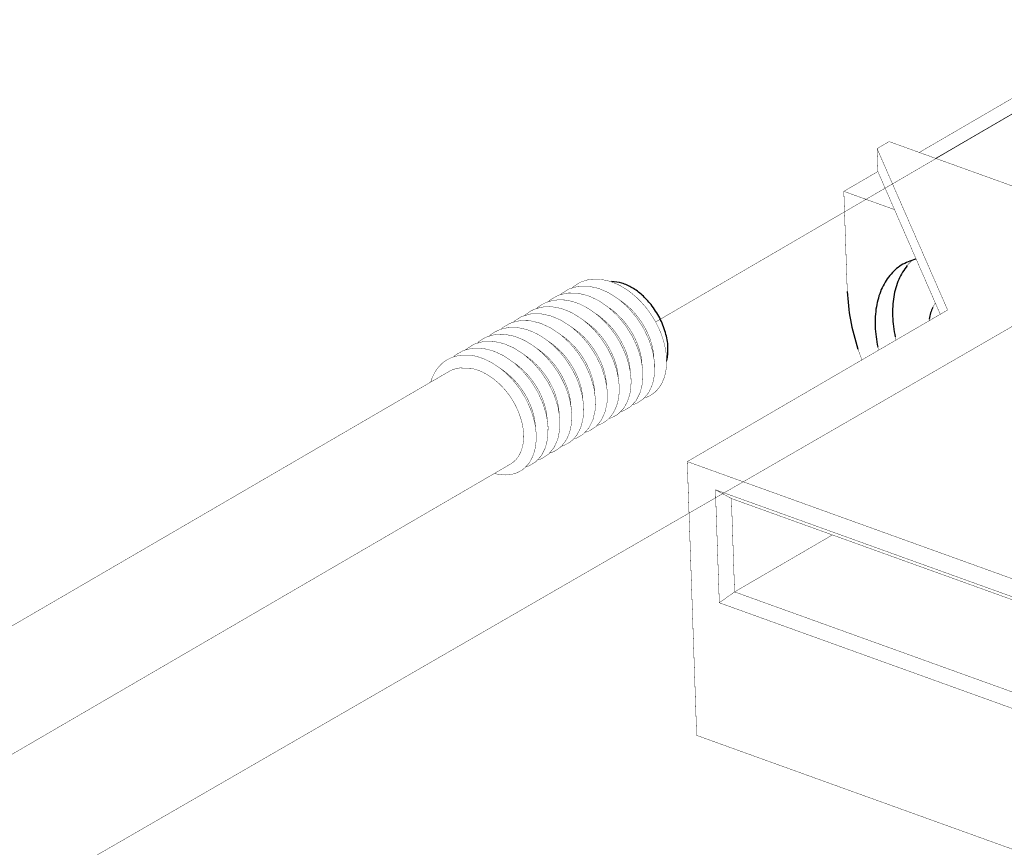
# Model space of a CAD drawing. Header units: millimetres. Extents: x -1449 to 178, y 1446 to 3804.
# Tile 9 of 20: x -985 to -946, y 1827 to 1861. Entities that reach past the tile are written whole.
import ezdxf

# ---------------------------------------------------------------- set-up
doc = ezdxf.new("R2010")
doc.units = ezdxf.units.MM
doc.linetypes.add('DOT_CENTER', pattern=[14, 12, -1, 0, -1])
doc.layers.add('1', color=7, linetype='Continuous')

# ---------------------------------------------------------------- blocks, each defined once
blk = doc.blocks.new('CON-SD-46856001-MOLEX_PRT_1__15', base_point=(303.86, 26.087))
at = {"color": 7, "linetype": 'Continuous', "const_width": 0.01}
for points in [[(312.683, 50.104), (310.136, 48.621)], [(313.126, 49.945), (310.578, 48.462)], [(308.996, 48.725), (309.321, 48.915)], [(308.996, 48.725), (310.903, 44.362)], [(308.996, 48.725), (309.017, 48.105)], [(309.321, 48.915), (314.576, 47.021)], [(308.097, 47.57), (309.017, 48.105)], [(309.017, 48.105), (309.467, 47.076)], [(308.097, 47.57), (308.19, 44.863)], [(309.467, 47.076), (308.097, 47.57)], [(309.467, 47.076), (310.704, 44.246)], [(309.944, 45.708), (309.81, 45.567)], [(310.033, 45.738), (310.05, 45.741)], [(310.57, 44.553), (310.499, 44.432)], [(310.903, 44.362), (303.865, 40.264)], [(310.404, 44.117), (310.4, 44.069)], [(309.485, 43.634), (309.507, 43.549)], [(308.586, 43.013), (308.479, 43.305)], [(309.036, 43.275), (309.014, 43.36)], [(303.865, 40.264), (304.119, 32.863)], [(321.575, 33.88), (303.865, 40.264)], [(304.731, 36.448), (304.626, 39.503)], [(305.058, 39.266), (304.626, 39.503)], [(304.626, 39.503), (321.922, 33.268)], [(305.144, 36.742), (305.058, 39.266)], [(305.058, 39.266), (321.893, 33.198)], [(305.144, 36.742), (307.789, 38.282)], [(305.144, 36.742), (304.731, 36.448)], [(321.98, 30.674), (305.144, 36.742)], [(322.027, 30.213), (304.731, 36.448)], [(304.119, 32.863), (322.903, 26.092)]]:
    blk.add_lwpolyline(points, dxfattribs=at)
at = {"color": 7, "linetype": 'Continuous'}
for points in [[(310.033, 45.738), (309.651, 45.572), (309.339, 45.293), (309.11, 44.912), (308.977, 44.448), (308.944, 43.922), (309.014, 43.36)], [(309.81, 45.567), (309.581, 45.186), (309.448, 44.722), (309.415, 44.196), (309.485, 43.634)], [(308.19, 44.863), (308.276, 44.093), (308.479, 43.305)], [(310.499, 44.432), (310.441, 44.282), (310.404, 44.117)]]:
    blk.add_spline(points, degree=3, dxfattribs=at)
blk = doc.blocks.new('117000000106A_FAN-NIDEC4056-40X56___17', base_point=(303.86, 26.087))
blk.add_blockref('CON-SD-46856001-MOLEX_PRT_1__15', (303.86, 26.087))
blk = doc.blocks.new('124100000342A-M3X60__20', base_point=(259.862, 17.445))
at = {"color": 7, "linetype": 'Continuous', "const_width": 0.01}
for points in [[(300.68, 44.935), (300.908, 45)], [(300.743, 44.953), (300.788, 44.993)], [(300.788, 44.993), (300.932, 45.089)], [(300.908, 45), (300.924, 45.002)], [(300.924, 45.002), (301.173, 45.008)], [(300.932, 45.089), (301, 45.122)], [(301, 45.122), (301.161, 45.174)], [(301.161, 45.174), (301.244, 45.189)], [(301.173, 45.008), (301.19, 45.006)], [(301.19, 45.006), (301.441, 44.953)], [(301.244, 45.189), (301.42, 45.198)], [(301.42, 45.198), (301.51, 45.192)], [(301.51, 45.192), (301.697, 45.158)], [(301.697, 45.158), (301.788, 45.132)], [(301.788, 45.132), (301.824, 45.134)], [(301.788, 45.132), (301.971, 45.059)], [(301.971, 45.059), (302.069, 45.01)], [(302.069, 45.01), (302.247, 44.9)], [(300.196, 44.657), (300.36, 44.749)], [(300.36, 44.749), (300.416, 44.771)], [(300.416, 44.771), (300.603, 44.816)], [(300.438, 44.776), (300.462, 44.803)], [(300.462, 44.803), (300.665, 44.929)], [(300.603, 44.816), (300.659, 44.822)], [(300.659, 44.822), (300.869, 44.819)], [(300.665, 44.929), (300.68, 44.935)], [(300.869, 44.819), (300.93, 44.811)], [(300.93, 44.811), (301.148, 44.758)], [(301.148, 44.758), (301.21, 44.737)], [(301.21, 44.737), (301.428, 44.637)], [(301.441, 44.953), (301.468, 44.945)], [(301.468, 44.945), (301.723, 44.837)], [(301.723, 44.837), (301.748, 44.823)], [(301.748, 44.823), (301.997, 44.663)], [(302.247, 44.9), (302.341, 44.831)], [(302.341, 44.831), (302.51, 44.688)], [(299.827, 44.434), (299.922, 44.502)], [(299.922, 44.502), (300.039, 44.561)], [(299.963, 44.443), (300.139, 44.452)], [(300.039, 44.561), (300.154, 44.601)], [(300.115, 44.588), (300.147, 44.62)], [(300.139, 44.452), (300.229, 44.446)], [(300.147, 44.62), (300.196, 44.657)], [(300.154, 44.601), (300.284, 44.628)], [(300.229, 44.446), (300.415, 44.412)], [(300.284, 44.628), (300.412, 44.638)], [(300.412, 44.638), (300.549, 44.632)], [(300.549, 44.632), (300.682, 44.611)], [(300.682, 44.611), (300.827, 44.572)], [(300.827, 44.572), (300.951, 44.526)], [(300.951, 44.526), (301.107, 44.45)], [(301.107, 44.45), (301.231, 44.376)], [(301.428, 44.637), (301.481, 44.607)], [(301.481, 44.607), (301.7, 44.458)], [(301.7, 44.458), (301.751, 44.417)], [(301.717, 44.445), (301.751, 44.417)], [(301.997, 44.663), (302.021, 44.645)], [(302.021, 44.645), (302.245, 44.448)], [(302.034, 44.633), (302.081, 44.603)], [(302.081, 44.603), (302.15, 44.553)], [(302.15, 44.553), (302.181, 44.529)], [(302.181, 44.529), (302.227, 44.491)], [(302.227, 44.491), (302.279, 44.446)], [(302.245, 44.448), (302.274, 44.417)], [(302.279, 44.446), (302.363, 44.365)], [(302.51, 44.688), (302.595, 44.604)], [(302.595, 44.604), (302.741, 44.439)], [(299.18, 44.056), (299.384, 44.183)], [(299.384, 44.183), (299.399, 44.189)], [(299.399, 44.189), (299.626, 44.254)], [(299.462, 44.207), (299.507, 44.247)], [(299.507, 44.247), (299.65, 44.343)], [(299.626, 44.254), (299.642, 44.256)], [(299.642, 44.256), (299.892, 44.261)], [(299.65, 44.343), (299.719, 44.376)], [(299.719, 44.376), (299.879, 44.428)], [(299.789, 44.399), (299.827, 44.434)], [(299.879, 44.428), (299.963, 44.443)], [(299.892, 44.261), (299.908, 44.26)], [(299.908, 44.26), (300.16, 44.207)], [(300.16, 44.207), (300.186, 44.199)], [(300.186, 44.199), (300.441, 44.091)], [(300.415, 44.412), (300.507, 44.386)], [(300.507, 44.386), (300.69, 44.313)], [(300.69, 44.313), (300.787, 44.263)], [(300.787, 44.263), (300.965, 44.154)], [(301.231, 44.376), (301.379, 44.271)], [(301.379, 44.271), (301.499, 44.172)], [(301.379, 44.271), (301.44, 44.231)], [(301.44, 44.231), (301.509, 44.18)], [(301.509, 44.18), (301.541, 44.156)], [(301.751, 44.417), (301.954, 44.231)], [(301.751, 44.417), (301.783, 44.402)], [(301.783, 44.402), (301.83, 44.367)], [(301.83, 44.367), (301.861, 44.343)], [(301.861, 44.343), (301.958, 44.26)], [(301.954, 44.231), (302.001, 44.181)], [(301.958, 44.26), (302.013, 44.208)], [(302.001, 44.181), (302.18, 43.963)], [(302.013, 44.208), (302.043, 44.178)], [(302.043, 44.178), (302.14, 44.072)], [(302.274, 44.417), (302.475, 44.183)], [(302.363, 44.365), (302.449, 44.272)], [(302.449, 44.272), (302.46, 44.259)], [(302.46, 44.259), (302.543, 44.156)], [(302.475, 44.183), (302.5, 44.15)], [(302.741, 44.439), (302.82, 44.336)], [(302.82, 44.336), (302.945, 44.151)], [(298.914, 43.911), (299.078, 44.003)], [(299.078, 44.003), (299.135, 44.025)], [(299.135, 44.025), (299.322, 44.07)], [(299.156, 44.03), (299.18, 44.056)], [(299.322, 44.07), (299.377, 44.076)], [(299.377, 44.076), (299.588, 44.073)], [(299.588, 44.073), (299.648, 44.065)], [(299.648, 44.065), (299.866, 44.012)], [(299.866, 44.012), (299.928, 43.991)], [(299.928, 43.991), (300.146, 43.891)], [(300.441, 44.091), (300.467, 44.077)], [(300.467, 44.077), (300.716, 43.917)], [(300.716, 43.917), (300.739, 43.899)], [(300.965, 44.154), (301.059, 44.085)], [(301.059, 44.085), (301.228, 43.942)], [(301.077, 44.07), (301.12, 44.043)], [(301.12, 44.043), (301.13, 44.035)], [(301.13, 44.035), (301.189, 43.993)], [(301.189, 43.993), (301.22, 43.968)], [(301.22, 43.968), (301.318, 43.885)], [(301.228, 43.942), (301.313, 43.858)], [(301.499, 44.172), (301.633, 44.044)], [(301.541, 44.156), (301.567, 44.134)], [(301.567, 44.134), (301.638, 44.073)], [(301.633, 44.044), (301.739, 43.928)], [(301.638, 44.073), (301.723, 43.991)], [(301.723, 43.991), (301.793, 43.916)], [(301.739, 43.928), (301.86, 43.777)], [(301.793, 43.916), (301.82, 43.886)], [(302.14, 44.072), (302.233, 43.956)], [(302.18, 43.963), (302.214, 43.915)], [(302.214, 43.915), (302.37, 43.666)], [(302.233, 43.956), (302.3, 43.861)], [(302.5, 44.15), (302.67, 43.888)], [(302.543, 44.156), (302.553, 44.142)], [(302.553, 44.142), (302.62, 44.048)], [(302.62, 44.048), (302.64, 44.017)], [(302.64, 44.017), (302.691, 43.935)], [(302.691, 43.935), (302.713, 43.895)], [(302.945, 44.151), (303.011, 44.038)], [(303.011, 44.038), (303.11, 43.839)], [(298.437, 43.63), (298.598, 43.682)], [(298.508, 43.653), (298.545, 43.688)], [(298.545, 43.688), (298.641, 43.755)], [(298.598, 43.682), (298.681, 43.697)], [(298.641, 43.755), (298.758, 43.815)], [(298.681, 43.697), (298.857, 43.706)], [(298.758, 43.815), (298.872, 43.855)], [(298.833, 43.841), (298.866, 43.874)], [(298.857, 43.706), (298.947, 43.7)], [(298.866, 43.874), (298.914, 43.911)], [(298.872, 43.855), (299.002, 43.882)], [(298.947, 43.7), (299.134, 43.666)], [(299.002, 43.882), (299.13, 43.891)], [(299.13, 43.891), (299.268, 43.886)], [(299.134, 43.666), (299.225, 43.64)], [(299.268, 43.886), (299.4, 43.865)], [(299.4, 43.865), (299.546, 43.826)], [(299.546, 43.826), (299.67, 43.779)], [(299.67, 43.779), (299.826, 43.704)], [(299.826, 43.704), (299.95, 43.63)], [(300.146, 43.891), (300.2, 43.861)], [(300.2, 43.861), (300.418, 43.712)], [(300.418, 43.712), (300.47, 43.671)], [(300.435, 43.699), (300.47, 43.671)], [(300.47, 43.671), (300.672, 43.485)], [(300.47, 43.671), (300.501, 43.655)], [(300.501, 43.655), (300.548, 43.621)], [(300.739, 43.899), (300.963, 43.701)], [(300.753, 43.887), (300.799, 43.857)], [(300.799, 43.857), (300.869, 43.807)], [(300.869, 43.807), (300.9, 43.783)], [(300.9, 43.783), (300.946, 43.745)], [(300.946, 43.745), (300.997, 43.7)], [(300.963, 43.701), (300.993, 43.671)], [(300.993, 43.671), (301.193, 43.437)], [(300.997, 43.7), (301.082, 43.619)], [(301.313, 43.858), (301.46, 43.693)], [(301.318, 43.885), (301.369, 43.837)], [(301.369, 43.837), (301.402, 43.804)], [(301.402, 43.804), (301.499, 43.699)], [(301.46, 43.693), (301.539, 43.59)], [(301.499, 43.699), (301.571, 43.611)], [(301.82, 43.886), (301.903, 43.783)], [(301.86, 43.777), (301.942, 43.658)], [(301.903, 43.783), (301.913, 43.769)], [(301.913, 43.769), (301.98, 43.674)], [(301.942, 43.658), (302.049, 43.479)], [(301.98, 43.674), (302.05, 43.562)], [(302.3, 43.861), (302.371, 43.748)], [(302.37, 43.666), (302.398, 43.613)], [(302.371, 43.748), (302.393, 43.709)], [(302.393, 43.709), (302.4, 43.697)], [(302.4, 43.697), (302.434, 43.633)], [(302.67, 43.888), (302.69, 43.852)], [(302.69, 43.852), (302.818, 43.584)], [(302.713, 43.895), (302.754, 43.819)], [(302.754, 43.819), (302.795, 43.734)], [(302.795, 43.734), (302.81, 43.701)], [(302.81, 43.701), (302.838, 43.633)], [(303.11, 43.839), (303.158, 43.723)], [(303.158, 43.723), (303.224, 43.525)], [(297.899, 43.31), (298.102, 43.437)], [(298.102, 43.437), (298.117, 43.443)], [(298.117, 43.443), (298.345, 43.508)], [(298.18, 43.461), (298.225, 43.501)], [(298.225, 43.501), (298.369, 43.597)], [(298.345, 43.508), (298.361, 43.51)], [(298.361, 43.51), (298.61, 43.515)], [(298.369, 43.597), (298.437, 43.63)], [(298.61, 43.515), (298.627, 43.514)], [(298.627, 43.514), (298.878, 43.461)], [(298.878, 43.461), (298.905, 43.453)], [(298.905, 43.453), (299.16, 43.344)], [(299.225, 43.64), (299.408, 43.567)], [(299.408, 43.567), (299.506, 43.517)], [(299.506, 43.517), (299.684, 43.407)], [(299.684, 43.407), (299.778, 43.339)], [(299.95, 43.63), (300.098, 43.525)], [(300.098, 43.525), (300.217, 43.426)], [(300.098, 43.525), (300.158, 43.484)], [(300.158, 43.484), (300.228, 43.434)], [(300.217, 43.426), (300.352, 43.297)], [(300.228, 43.434), (300.259, 43.409)], [(300.259, 43.409), (300.286, 43.388)], [(300.286, 43.388), (300.356, 43.327)], [(300.548, 43.621), (300.58, 43.596)], [(300.58, 43.596), (300.677, 43.513)], [(300.672, 43.485), (300.719, 43.435)], [(300.677, 43.513), (300.731, 43.462)], [(300.719, 43.435), (300.899, 43.217)], [(300.731, 43.462), (300.761, 43.432)], [(300.761, 43.432), (300.859, 43.326)], [(301.082, 43.619), (301.168, 43.526)], [(301.168, 43.526), (301.179, 43.513)], [(301.179, 43.513), (301.262, 43.41)], [(301.193, 43.437), (301.219, 43.403)], [(301.219, 43.403), (301.389, 43.142)], [(301.262, 43.41), (301.272, 43.396)], [(301.272, 43.396), (301.339, 43.301)], [(301.539, 43.59), (301.663, 43.405)], [(301.571, 43.611), (301.592, 43.583)], [(301.592, 43.583), (301.659, 43.488)], [(301.659, 43.488), (301.729, 43.376)], [(301.663, 43.405), (301.729, 43.292)], [(302.049, 43.479), (302.115, 43.349)], [(302.05, 43.562), (302.072, 43.522)], [(302.072, 43.522), (302.113, 43.446)], [(302.113, 43.446), (302.143, 43.385)], [(302.143, 43.385), (302.169, 43.328)], [(302.398, 43.613), (302.517, 43.35)], [(302.434, 43.633), (302.489, 43.514)], [(302.489, 43.514), (302.517, 43.447)], [(302.517, 43.447), (302.527, 43.42)], [(302.527, 43.42), (302.537, 43.394)], [(302.537, 43.394), (302.576, 43.274)], [(302.818, 43.584), (302.837, 43.536)], [(302.837, 43.536), (302.925, 43.262)], [(302.838, 43.633), (302.858, 43.581)], [(302.858, 43.581), (302.897, 43.46)], [(302.897, 43.46), (302.9, 43.449)], [(302.9, 43.449), (302.921, 43.366)], [(303.224, 43.525), (303.256, 43.401)], [(303.256, 43.401), (303.291, 43.207)], [(297.552, 43.095), (297.584, 43.128)], [(297.584, 43.128), (297.633, 43.165)], [(297.591, 43.109), (297.721, 43.135)], [(297.633, 43.165), (297.797, 43.257)], [(297.721, 43.135), (297.849, 43.145)], [(297.797, 43.257), (297.853, 43.279)], [(297.849, 43.145), (297.986, 43.139)], [(297.853, 43.279), (298.04, 43.324)], [(297.874, 43.284), (297.899, 43.31)], [(297.986, 43.139), (298.119, 43.119)], [(298.04, 43.324), (298.096, 43.33)], [(298.096, 43.33), (298.306, 43.327)], [(298.119, 43.119), (298.264, 43.08)], [(298.306, 43.327), (298.367, 43.319)], [(298.367, 43.319), (298.585, 43.266)], [(298.585, 43.266), (298.647, 43.244)], [(298.647, 43.244), (298.865, 43.145)], [(298.865, 43.145), (298.918, 43.115)], [(298.918, 43.115), (299.137, 42.966)], [(299.16, 43.344), (299.185, 43.331)], [(299.185, 43.331), (299.434, 43.171)], [(299.434, 43.171), (299.458, 43.153)], [(299.458, 43.153), (299.681, 42.955)], [(299.471, 43.141), (299.518, 43.111)], [(299.778, 43.339), (299.947, 43.195)], [(299.796, 43.324), (299.838, 43.297)], [(299.838, 43.297), (299.849, 43.289)], [(299.849, 43.289), (299.907, 43.246)], [(299.907, 43.246), (299.939, 43.222)], [(299.939, 43.222), (300.036, 43.139)], [(299.947, 43.195), (300.032, 43.112)], [(300.036, 43.139), (300.087, 43.091)], [(300.352, 43.297), (300.458, 43.182)], [(300.356, 43.327), (300.441, 43.245)], [(300.441, 43.245), (300.512, 43.17)], [(300.458, 43.182), (300.578, 43.031)], [(300.512, 43.17), (300.538, 43.139)], [(300.538, 43.139), (300.621, 43.037)], [(300.859, 43.326), (300.951, 43.21)], [(300.899, 43.217), (300.933, 43.169)], [(300.933, 43.169), (301.088, 42.919)], [(300.951, 43.21), (301.019, 43.115)], [(301.019, 43.115), (301.089, 43.002)], [(301.339, 43.301), (301.359, 43.271)], [(301.359, 43.271), (301.409, 43.189)], [(301.389, 43.142), (301.409, 43.106)], [(301.409, 43.189), (301.432, 43.149)], [(301.432, 43.149), (301.472, 43.073)], [(301.729, 43.376), (301.746, 43.347)], [(301.729, 43.292), (301.828, 43.093)], [(301.746, 43.347), (301.752, 43.336)], [(301.752, 43.336), (301.792, 43.26)], [(301.792, 43.26), (301.847, 43.141)], [(301.847, 43.141), (301.875, 43.073)], [(302.115, 43.349), (302.195, 43.163)], [(302.169, 43.328), (302.197, 43.26)], [(302.195, 43.163), (302.244, 43.026)], [(302.197, 43.26), (302.217, 43.208)], [(302.217, 43.208), (302.253, 43.097)], [(302.517, 43.35), (302.537, 43.295)], [(302.537, 43.295), (302.616, 43.028)], [(302.576, 43.274), (302.601, 43.18)], [(302.601, 43.18), (302.607, 43.154)], [(302.607, 43.154), (302.613, 43.127)], [(302.613, 43.127), (302.629, 43.035)], [(302.921, 43.366), (302.927, 43.34)], [(302.925, 43.262), (302.936, 43.215)], [(302.927, 43.34), (302.949, 43.222)], [(302.936, 43.215), (302.98, 42.944)], [(302.949, 43.222), (302.957, 43.161)], [(302.957, 43.161), (302.962, 43.105)], [(303.291, 43.207), (303.304, 43.087)], [(297.091, 42.756), (297.173, 42.857)], [(297.173, 42.857), (297.264, 42.942)], [(297.264, 42.942), (297.359, 43.009)], [(297.359, 43.009), (297.476, 43.069)], [(297.476, 43.069), (297.591, 43.109)], [(298.264, 43.08), (298.388, 43.033)], [(298.388, 43.033), (298.544, 42.957)], [(298.544, 42.957), (298.668, 42.883)], [(298.668, 42.883), (298.816, 42.778)], [(299.137, 42.966), (299.197, 42.925)], [(299.154, 42.953), (299.197, 42.925)], [(299.197, 42.925), (299.22, 42.909)], [(299.197, 42.925), (299.391, 42.738)], [(299.22, 42.909), (299.267, 42.875)], [(299.267, 42.875), (299.298, 42.85)], [(299.298, 42.85), (299.395, 42.767)], [(299.518, 43.111), (299.587, 43.061)], [(299.587, 43.061), (299.618, 43.037)], [(299.618, 43.037), (299.664, 42.999)], [(299.664, 42.999), (299.716, 42.954)], [(299.681, 42.955), (299.711, 42.925)], [(299.711, 42.925), (299.912, 42.691)], [(299.716, 42.954), (299.8, 42.872)], [(299.8, 42.872), (299.886, 42.779)], [(300.032, 43.112), (300.178, 42.946)], [(300.087, 43.091), (300.121, 43.058)], [(300.121, 43.058), (300.218, 42.953)], [(300.178, 42.946), (300.257, 42.844)], [(300.218, 42.953), (300.289, 42.865)], [(300.289, 42.865), (300.311, 42.837)], [(300.578, 43.031), (300.661, 42.911)], [(300.621, 43.037), (300.631, 43.023)], [(300.631, 43.023), (300.698, 42.928)], [(300.661, 42.911), (300.767, 42.733)], [(300.698, 42.928), (300.768, 42.816)], [(301.088, 42.919), (301.116, 42.866)], [(301.089, 43.002), (301.112, 42.963)], [(301.112, 42.963), (301.118, 42.951)], [(301.116, 42.866), (301.235, 42.604)], [(301.118, 42.951), (301.152, 42.886)], [(301.152, 42.886), (301.208, 42.768)], [(301.409, 43.106), (301.537, 42.838)], [(301.472, 43.073), (301.513, 42.988)], [(301.513, 42.988), (301.528, 42.954)], [(301.528, 42.954), (301.556, 42.887)], [(301.556, 42.887), (301.576, 42.835)], [(301.828, 43.093), (301.876, 42.977)], [(301.875, 43.073), (301.882, 43.056)], [(301.876, 42.977), (301.943, 42.779)], [(301.882, 43.056), (301.895, 43.022)], [(301.895, 43.022), (301.935, 42.901)], [(301.935, 42.901), (301.96, 42.806)], [(302.244, 43.026), (302.295, 42.841)], [(302.253, 43.097), (302.256, 43.087)], [(302.256, 43.087), (302.281, 42.993)], [(302.281, 42.993), (302.287, 42.967)], [(302.287, 42.967), (302.309, 42.848)], [(302.309, 42.848), (302.314, 42.81)], [(302.616, 43.028), (302.626, 42.983)], [(302.626, 42.983), (302.663, 42.714)], [(302.629, 43.035), (302.646, 42.845)], [(302.962, 43.105), (302.965, 43.036)], [(302.98, 42.944), (302.984, 42.9)], [(302.984, 42.9), (302.982, 42.654)], [(303.306, 42.901), (303.298, 42.791)], [(303.304, 43.087), (303.306, 42.901)], [(303.317, 42.993), (303.306, 42.953)], [(264.637, 23.61), (297.419, 42.697)], [(296.964, 42.52), (297.039, 42.674)], [(297.039, 42.674), (297.091, 42.756)], [(297.419, 42.697), (297.45, 42.714)], [(297.45, 42.714), (297.501, 42.738)], [(297.501, 42.738), (297.536, 42.752)], [(297.536, 42.752), (297.579, 42.766)], [(297.579, 42.766), (297.628, 42.779)], [(297.628, 42.779), (297.706, 42.794)], [(297.706, 42.794), (297.724, 42.796)], [(297.724, 42.796), (298.03, 42.784)], [(298.03, 42.784), (298.061, 42.777)], [(298.061, 42.777), (298.136, 42.758)], [(298.136, 42.758), (298.162, 42.75)], [(298.162, 42.75), (298.242, 42.721)], [(298.242, 42.721), (298.311, 42.692)], [(298.311, 42.692), (298.348, 42.674)], [(298.348, 42.674), (298.397, 42.648)], [(298.397, 42.648), (298.453, 42.617)], [(298.453, 42.617), (298.557, 42.55)], [(298.816, 42.778), (298.936, 42.68)], [(298.816, 42.778), (298.877, 42.738)], [(298.877, 42.738), (298.946, 42.688)], [(298.936, 42.68), (299.07, 42.551)], [(298.946, 42.688), (298.978, 42.663)], [(298.978, 42.663), (299.004, 42.642)], [(299.004, 42.642), (299.075, 42.58)], [(299.075, 42.58), (299.16, 42.499)], [(299.391, 42.738), (299.438, 42.689)], [(299.395, 42.767), (299.45, 42.716)], [(299.438, 42.689), (299.617, 42.471)], [(299.45, 42.716), (299.48, 42.686)], [(299.48, 42.686), (299.577, 42.58)], [(299.886, 42.779), (299.897, 42.766)], [(299.897, 42.766), (299.98, 42.663)], [(299.912, 42.691), (299.937, 42.657)], [(299.937, 42.657), (300.107, 42.396)], [(299.98, 42.663), (299.99, 42.65)], [(299.99, 42.65), (300.057, 42.555)], [(300.257, 42.844), (300.382, 42.659)], [(300.311, 42.837), (300.378, 42.742)], [(300.378, 42.742), (300.448, 42.63)], [(300.382, 42.659), (300.448, 42.546)], [(300.448, 42.63), (300.464, 42.6)], [(300.464, 42.6), (300.47, 42.59)], [(300.47, 42.59), (300.51, 42.514)], [(300.767, 42.733), (300.834, 42.603)], [(300.768, 42.816), (300.791, 42.776)], [(300.791, 42.776), (300.832, 42.7)], [(300.832, 42.7), (300.861, 42.639)], [(300.834, 42.603), (300.914, 42.417)], [(300.861, 42.639), (300.887, 42.581)], [(300.887, 42.581), (300.915, 42.514)], [(301.208, 42.768), (301.236, 42.701)], [(301.235, 42.604), (301.256, 42.548)], [(301.236, 42.701), (301.246, 42.674)], [(301.246, 42.674), (301.255, 42.648)], [(301.255, 42.648), (301.295, 42.528)], [(301.537, 42.838), (301.556, 42.79)], [(301.556, 42.79), (301.643, 42.516)], [(301.576, 42.835), (301.615, 42.714)], [(301.615, 42.714), (301.619, 42.703)], [(301.619, 42.703), (301.64, 42.62)], [(301.64, 42.62), (301.646, 42.594)], [(301.646, 42.594), (301.668, 42.475)], [(301.943, 42.779), (301.975, 42.655)], [(301.96, 42.806), (301.966, 42.781)], [(301.966, 42.781), (301.97, 42.764)], [(301.97, 42.764), (301.988, 42.662)], [(301.975, 42.655), (302.01, 42.461)], [(301.988, 42.662), (302.004, 42.496)], [(302.295, 42.841), (302.321, 42.708)], [(302.314, 42.81), (302.322, 42.732)], [(302.321, 42.708), (302.343, 42.527)], [(302.322, 42.732), (302.323, 42.694)], [(302.646, 42.845), (302.646, 42.835)], [(302.665, 42.67), (302.657, 42.418)], [(302.663, 42.714), (302.665, 42.67)], [(302.977, 42.605), (302.933, 42.383)], [(302.982, 42.654), (302.977, 42.605)], [(303.269, 42.629), (303.239, 42.526)], [(303.298, 42.791), (303.269, 42.629)], [(296.929, 42.412), (296.964, 42.52)], [(298.557, 42.55), (298.567, 42.543)], [(298.567, 42.543), (298.626, 42.5)], [(298.626, 42.5), (298.657, 42.476)], [(298.657, 42.476), (298.755, 42.393)], [(298.755, 42.393), (298.806, 42.345)], [(298.806, 42.345), (298.839, 42.312)], [(299.07, 42.551), (299.176, 42.436)], [(299.16, 42.499), (299.23, 42.424)], [(299.176, 42.436), (299.297, 42.284)], [(299.23, 42.424), (299.257, 42.393)], [(299.257, 42.393), (299.34, 42.29)], [(299.577, 42.58), (299.67, 42.463)], [(299.617, 42.471), (299.651, 42.423)], [(299.651, 42.423), (299.807, 42.173)], [(299.67, 42.463), (299.737, 42.368)], [(299.737, 42.368), (299.808, 42.256)], [(300.057, 42.555), (300.077, 42.525)], [(300.077, 42.525), (300.128, 42.443)], [(300.107, 42.396), (300.127, 42.36)], [(300.127, 42.36), (300.255, 42.092)], [(300.128, 42.443), (300.15, 42.403)], [(300.15, 42.403), (300.191, 42.327)], [(300.191, 42.327), (300.232, 42.242)], [(300.448, 42.546), (300.547, 42.347)], [(300.51, 42.514), (300.566, 42.395)], [(300.547, 42.347), (300.595, 42.231)], [(300.566, 42.395), (300.594, 42.327)], [(300.594, 42.327), (300.601, 42.31)], [(300.914, 42.417), (300.962, 42.279)], [(300.915, 42.514), (300.935, 42.461)], [(300.935, 42.461), (300.972, 42.351)], [(300.972, 42.351), (300.975, 42.341)], [(300.975, 42.341), (301, 42.247)], [(301.256, 42.548), (301.334, 42.282)], [(301.295, 42.528), (301.32, 42.434)], [(301.32, 42.434), (301.326, 42.407)], [(301.326, 42.407), (301.331, 42.38)], [(301.331, 42.38), (301.348, 42.289)], [(301.643, 42.516), (301.654, 42.469)], [(301.654, 42.469), (301.699, 42.198)], [(301.668, 42.475), (301.676, 42.415)], [(301.676, 42.415), (301.681, 42.359)], [(301.681, 42.359), (301.684, 42.29)], [(302.01, 42.461), (302.022, 42.341)], [(302.022, 42.341), (302.025, 42.155)], [(302.347, 42.413), (302.336, 42.232)], [(302.343, 42.527), (302.347, 42.413)], [(302.652, 42.377), (302.599, 42.153)], [(302.657, 42.418), (302.652, 42.377)], [(302.919, 42.34), (302.833, 42.15)], [(302.933, 42.383), (302.919, 42.34)], [(303.181, 42.388), (303.131, 42.303)], [(303.239, 42.526), (303.181, 42.388)], [(298.839, 42.312), (298.936, 42.207)], [(298.936, 42.207), (299.008, 42.119)], [(299.008, 42.119), (299.029, 42.091)], [(299.029, 42.091), (299.096, 41.996)], [(299.297, 42.284), (299.379, 42.165)], [(299.34, 42.29), (299.35, 42.277)], [(299.35, 42.277), (299.417, 42.182)], [(299.379, 42.165), (299.486, 41.987)], [(299.417, 42.182), (299.487, 42.07)], [(299.487, 42.07), (299.509, 42.03)], [(299.807, 42.173), (299.835, 42.12)], [(299.808, 42.256), (299.83, 42.217)], [(299.83, 42.217), (299.837, 42.205)], [(299.835, 42.12), (299.954, 41.857)], [(299.837, 42.205), (299.871, 42.14)], [(299.871, 42.14), (299.926, 42.022)], [(300.232, 42.242), (300.247, 42.208)], [(300.247, 42.208), (300.275, 42.141)], [(300.255, 42.092), (300.274, 42.044)], [(300.275, 42.141), (300.295, 42.088)], [(300.295, 42.088), (300.334, 41.968)], [(300.595, 42.231), (300.661, 42.033)], [(300.601, 42.31), (300.614, 42.275)], [(300.614, 42.275), (300.653, 42.155)], [(300.653, 42.155), (300.679, 42.06)], [(300.679, 42.06), (300.684, 42.035)], [(300.962, 42.279), (301.013, 42.095)], [(301, 42.247), (301.006, 42.221)], [(301.006, 42.221), (301.027, 42.102)], [(301.013, 42.095), (301.04, 41.962)], [(301.027, 42.102), (301.033, 42.064)], [(301.033, 42.064), (301.04, 41.986)], [(301.334, 42.282), (301.344, 42.237)], [(301.344, 42.237), (301.381, 41.968)], [(301.348, 42.289), (301.365, 42.099)], [(301.365, 42.099), (301.365, 42.089)], [(301.699, 42.198), (301.702, 42.154)], [(301.702, 42.154), (301.701, 41.908)], [(302.025, 42.155), (302.017, 42.045)], [(302.32, 42.127), (302.277, 41.968)], [(302.336, 42.232), (302.32, 42.127)], [(302.589, 42.125), (302.491, 41.93)], [(302.599, 42.153), (302.589, 42.125)], [(302.811, 42.116), (302.691, 41.973)], [(302.871, 42.054), (302.786, 42.012)], [(302.833, 42.15), (302.811, 42.116)], [(302.978, 42.129), (302.871, 42.054)], [(303.045, 42.192), (302.978, 42.129)], [(303.131, 42.303), (303.045, 42.192)], [(299.096, 41.996), (299.166, 41.883)], [(299.166, 41.883), (299.183, 41.854)], [(299.183, 41.854), (299.189, 41.844)], [(299.189, 41.844), (299.229, 41.767)], [(299.486, 41.987), (299.552, 41.857)], [(299.509, 42.03), (299.55, 41.954)], [(299.55, 41.954), (299.58, 41.892)], [(299.552, 41.857), (299.632, 41.671)], [(299.58, 41.892), (299.606, 41.835)], [(299.606, 41.835), (299.634, 41.768)], [(299.926, 42.022), (299.954, 41.954)], [(299.954, 41.954), (299.964, 41.927)], [(299.954, 41.857), (299.974, 41.802)], [(299.964, 41.927), (299.974, 41.902)], [(299.974, 41.902), (300.013, 41.781)], [(299.974, 41.802), (300.053, 41.536)], [(300.274, 42.044), (300.362, 41.77)], [(300.334, 41.968), (300.337, 41.957)], [(300.337, 41.957), (300.358, 41.874)], [(300.358, 41.874), (300.364, 41.848)], [(300.364, 41.848), (300.386, 41.729)], [(300.661, 42.033), (300.693, 41.909)], [(300.684, 42.035), (300.688, 42.018)], [(300.688, 42.018), (300.707, 41.916)], [(300.693, 41.909), (300.728, 41.715)], [(300.707, 41.916), (300.723, 41.75)], [(301.04, 41.986), (301.042, 41.948)], [(301.04, 41.962), (301.061, 41.781)], [(301.384, 41.923), (301.375, 41.672)], [(301.381, 41.968), (301.384, 41.923)], [(301.696, 41.859), (301.651, 41.637)], [(301.701, 41.908), (301.696, 41.859)], [(301.988, 41.883), (301.958, 41.78)], [(302.017, 42.045), (301.988, 41.883)], [(302.24, 41.874), (302.17, 41.743)], [(302.277, 41.968), (302.24, 41.874)], [(302.475, 41.907), (302.337, 41.756)], [(302.465, 41.825), (302.378, 41.801)], [(302.506, 41.844), (302.465, 41.825)], [(302.491, 41.93), (302.475, 41.907)], [(302.658, 41.942), (302.506, 41.844)], [(302.691, 41.973), (302.658, 41.942)], [(302.786, 42.012), (302.703, 41.986)], [(299.229, 41.767), (299.284, 41.649)], [(299.284, 41.649), (299.312, 41.581)], [(299.312, 41.581), (299.319, 41.564)], [(299.319, 41.564), (299.332, 41.529)], [(299.332, 41.529), (299.372, 41.409)], [(299.632, 41.671), (299.681, 41.533)], [(299.634, 41.768), (299.654, 41.715)], [(299.654, 41.715), (299.69, 41.605)], [(299.681, 41.533), (299.732, 41.349)], [(299.69, 41.605), (299.693, 41.595)], [(299.693, 41.595), (299.718, 41.501)], [(300.013, 41.781), (300.038, 41.687)], [(300.038, 41.687), (300.044, 41.661)], [(300.044, 41.661), (300.05, 41.634)], [(300.05, 41.634), (300.066, 41.543)], [(300.053, 41.536), (300.063, 41.491)], [(300.066, 41.543), (300.083, 41.353)], [(300.362, 41.77), (300.373, 41.723)], [(300.373, 41.723), (300.417, 41.452)], [(300.386, 41.729), (300.394, 41.668)], [(300.394, 41.668), (300.399, 41.613)], [(300.399, 41.613), (300.402, 41.544)], [(300.728, 41.715), (300.741, 41.594)], [(300.741, 41.594), (300.743, 41.409)], [(301.065, 41.667), (301.055, 41.486)], [(301.061, 41.781), (301.065, 41.667)], [(301.37, 41.631), (301.318, 41.407)], [(301.375, 41.672), (301.37, 41.631)], [(301.638, 41.594), (301.551, 41.404)], [(301.651, 41.637), (301.638, 41.594)], [(301.85, 41.556), (301.763, 41.446)], [(301.955, 41.522), (301.824, 41.453)], [(301.899, 41.642), (301.85, 41.556)], [(301.958, 41.78), (301.899, 41.642)], [(302.017, 41.569), (301.955, 41.522)], [(302.116, 41.67), (302.017, 41.569)], [(302.127, 41.631), (302.064, 41.617)], [(302.17, 41.743), (302.116, 41.67)], [(302.145, 41.638), (302.127, 41.631)], [(302.316, 41.739), (302.145, 41.638)], [(302.337, 41.756), (302.316, 41.739)], [(299.372, 41.409), (299.397, 41.314)], [(299.397, 41.314), (299.403, 41.288)], [(299.403, 41.288), (299.407, 41.272)], [(299.407, 41.272), (299.425, 41.17)], [(299.718, 41.501), (299.724, 41.475)], [(299.724, 41.475), (299.746, 41.356)], [(299.732, 41.349), (299.758, 41.216)], [(299.746, 41.356), (299.751, 41.318)], [(299.751, 41.318), (299.759, 41.24)], [(300.063, 41.491), (300.1, 41.221)], [(300.083, 41.353), (300.083, 41.343)], [(300.417, 41.452), (300.421, 41.408)], [(300.421, 41.408), (300.419, 41.162)], [(300.735, 41.299), (300.706, 41.137)], [(300.743, 41.409), (300.735, 41.299)], [(301.038, 41.381), (300.996, 41.222)], [(301.055, 41.486), (301.038, 41.381)], [(301.308, 41.379), (301.209, 41.184)], [(301.318, 41.407), (301.308, 41.379)], [(301.53, 41.37), (301.41, 41.226)], [(301.504, 41.266), (301.421, 41.24)], [(301.589, 41.308), (301.504, 41.266)], [(301.551, 41.404), (301.53, 41.37)], [(301.697, 41.382), (301.589, 41.308)], [(301.763, 41.446), (301.697, 41.382)], [(301.824, 41.453), (301.75, 41.427)], [(299.425, 41.17), (299.441, 41.003)], [(299.441, 41.003), (299.443, 40.94)], [(299.758, 41.216), (299.78, 41.035)], [(299.759, 41.24), (299.76, 41.202)], [(299.78, 41.035), (299.784, 40.92)], [(300.102, 41.177), (300.094, 40.926)], [(300.1, 41.221), (300.102, 41.177)], [(300.414, 41.112), (300.37, 40.891)], [(300.419, 41.162), (300.414, 41.112)], [(300.676, 41.034), (300.618, 40.896)], [(300.706, 41.137), (300.676, 41.034)], [(300.888, 40.997), (300.834, 40.924)], [(301.035, 40.993), (300.864, 40.892)], [(300.959, 41.128), (300.888, 40.997)], [(300.996, 41.222), (300.959, 41.128)], [(301.056, 41.01), (301.035, 40.993)], [(301.193, 41.16), (301.056, 41.01)], [(301.184, 41.079), (301.097, 41.055)], [(301.224, 41.098), (301.184, 41.079)], [(301.209, 41.184), (301.193, 41.16)], [(301.376, 41.196), (301.224, 41.098)], [(301.41, 41.226), (301.376, 41.196)], [(299.423, 40.727), (299.4, 40.629)], [(299.425, 40.741), (299.423, 40.727)], [(299.435, 40.808), (299.425, 40.741)], [(299.437, 40.831), (299.435, 40.808)], [(299.443, 40.94), (299.437, 40.831)], [(299.773, 40.74), (299.757, 40.635)], [(299.784, 40.92), (299.773, 40.74)], [(300.089, 40.885), (300.036, 40.661)], [(300.094, 40.926), (300.089, 40.885)], [(300.356, 40.848), (300.27, 40.658)], [(300.37, 40.891), (300.356, 40.848)], [(300.568, 40.81), (300.482, 40.699)], [(300.674, 40.776), (300.543, 40.707)], [(300.618, 40.896), (300.568, 40.81)], [(300.736, 40.823), (300.674, 40.776)], [(300.834, 40.924), (300.736, 40.823)], [(300.845, 40.885), (300.782, 40.87)], [(300.864, 40.892), (300.845, 40.885)], [(299.329, 40.454), (299.299, 40.403)], [(299.357, 40.51), (299.329, 40.454)], [(299.369, 40.538), (299.357, 40.51)], [(299.387, 40.589), (299.369, 40.538)], [(299.4, 40.629), (299.387, 40.589)], [(299.714, 40.475), (299.677, 40.382)], [(299.757, 40.635), (299.714, 40.475)], [(300.026, 40.633), (299.928, 40.437)], [(300.036, 40.661), (300.026, 40.633)], [(300.128, 40.48), (300.095, 40.45)], [(300.248, 40.624), (300.128, 40.48)], [(300.223, 40.52), (300.14, 40.494)], [(300.308, 40.561), (300.223, 40.52)], [(300.27, 40.658), (300.248, 40.624)], [(300.415, 40.636), (300.308, 40.561)], [(300.482, 40.699), (300.415, 40.636)], [(300.543, 40.707), (300.468, 40.681)], [(266.148, 21.019), (299.088, 40.198)], [(299.174, 40.259), (299.088, 40.198)], [(299.228, 40.31), (299.174, 40.259)], [(299.244, 40.328), (299.228, 40.31)], [(299.282, 40.377), (299.244, 40.328)], [(299.299, 40.403), (299.282, 40.377)], [(299.607, 40.251), (299.553, 40.177)], [(299.753, 40.246), (299.582, 40.146)], [(299.677, 40.382), (299.607, 40.251)], [(299.774, 40.264), (299.753, 40.246)], [(299.912, 40.414), (299.774, 40.264)], [(299.902, 40.333), (299.815, 40.309)], [(299.943, 40.352), (299.902, 40.333)], [(299.928, 40.437), (299.912, 40.414)], [(300.095, 40.45), (299.943, 40.352)], [(298.702, 39.931), (298.656, 39.946)], [(298.791, 39.914), (298.702, 39.931)], [(299.187, 39.935), (299.037, 39.906)], [(299.261, 39.961), (299.187, 39.935)], [(299.392, 40.03), (299.261, 39.961)], [(299.454, 40.077), (299.392, 40.03)], [(299.553, 40.177), (299.454, 40.077)], [(299.564, 40.139), (299.501, 40.124)], [(299.582, 40.146), (299.564, 40.139)], [(298.951, 39.902), (298.791, 39.914)], [(299.037, 39.906), (298.951, 39.902)]]:
    blk.add_lwpolyline(points, dxfattribs=at)
at = {"color": 7, "linetype": 'Continuous'}
for points in [[(302.888, 44.508), (302.646, 44.765), (302.377, 44.962), (302.098, 45.088), (301.824, 45.134)], [(303.317, 42.993), (303.344, 43.357), (303.276, 43.752), (303.12, 44.146), (302.888, 44.508)]]:
    blk.add_spline(points, degree=3, dxfattribs=at)
blk = doc.blocks.new('40X40X56-Fan-tray-MODULE_1_6_5__21', base_point=(231.469, -13.755))
for name, p in [('117000000106A_FAN-NIDEC4056-40X56___17', (303.86, 26.087)), ('124100000342A-M3X60__20', (259.862, 17.445))]:
    blk.add_blockref(name, p)

msp = doc.modelspace()

# ---------------------------------------------------------------- linework, layer by layer
at = {"layer": '1', "color": 5, "linetype": 'DOT_CENTER', "const_width": 0.015}
for points in [[(-959.647, 1848.338), (-745.072, 1973.407)], [(-992.776, 1820.669), (-777.632, 1944.941)]]:
    msp.add_lwpolyline(points, dxfattribs=at)

# ---------------------------------------------------------------- block references
at = {"xscale": 1.5, "yscale": 1.5, "zscale": 1.5}
msp.add_blockref('40X40X56-Fan-tray-MODULE_1_6_5__21', (-1066.959, 1761.647), dxfattribs=at)

doc.saveas('drawing.dxf')
